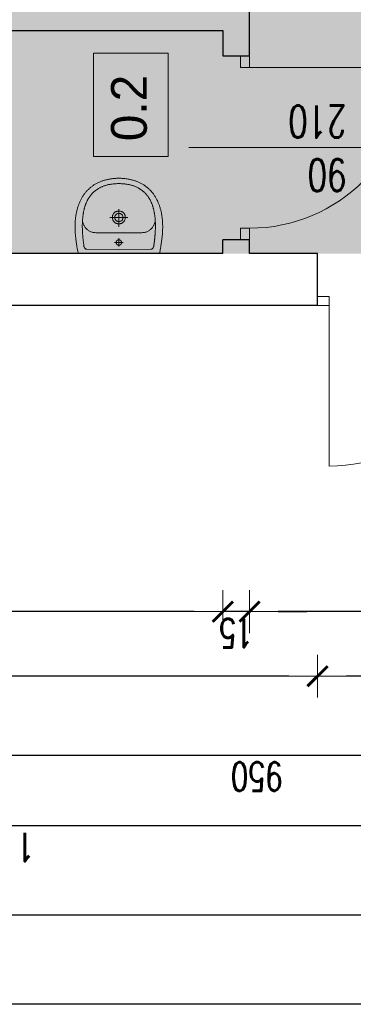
# Model space of a CAD drawing. Header units: millimetres. Extents: x -2948 to 78628, y 64669 to 215420.
# Tile 127 of 256: x 56738 to 56924, y 100912 to 101463. Entities that reach past the tile are written whole.
import ezdxf

# ---------------------------------------------------------------- set-up
doc = ezdxf.new("R2010")
doc.units = ezdxf.units.MM
doc.layers.add('FORMATKA', color=7, linetype='Continuous')
doc.layers.add('KONSTR.STALOWA', color=42, linetype='Continuous')
for name, color, linetype, lineweight in [('NOWE SCIANY', 3, 'Continuous', 13), ('OPIS', 2, 'Continuous', 13), ('pomiwszczenia', 95, 'Continuous', 20), ('WYMIAR', 5, 'Continuous', 13), ('WYPOSAZENIE_SANITARNE', 122, 'Continuous', 5), ('ŚCIANY', 7, 'Continuous', 30)]:
    doc.layers.add(name, color=color, linetype=linetype, lineweight=lineweight)
doc.styles.add('style2', font='romans.shx', dxfattribs={"width": 0.7})
doc.dimstyles.new('100', dxfattribs={"dimscale": 80, "dimtxt": 0.2, "dimasz": 0.2, "dimexe": 1.25, "dimexo": 0.625, "dimgap": 0.05, "dimtad": 1, "dimdec": 0, "dimdsep": 46, "dimlunit": 6, "dimtxsty": 'style2', "dimblk1": 'TICK', "dimblk2": 'TICK', "dimsah": 1, "dimcen": 0.2, "dimse1": 1, "dimse2": 1, "dimclrd": 256, "dimclrt": 2, "dimadec": 0, "dimazin": 0, "dimtfac": 1, "dimtdec": 0, "dimtix": 1, "dimtmove": 1, "dimatfit": 0, "dimldrblk": 'DOTSMALL', "dimfxl": 1, "dimtolj": 1, "dimtzin": 0, "dimarcsym": 0})

# ---------------------------------------------------------------- blocks, each defined once
blk = doc.blocks.new('TICK')
at = {"color": 5}
for p, q in [((0, -0.75), (0, 0.75)), ((-1, 0), (1, 0))]:
    blk.add_line(p, q, dxfattribs=at)
at = {"const_width": 0.1}
blk.add_lwpolyline([(-0.354, -0.354), (0.354, 0.354)], dxfattribs=at)
blk = doc.blocks.new('*D1397')
at = {"layer": 'Defpoints', "color": 0, "ltscale": 2, "transparency": 16777216}
for p in [(56904.33, 101286.02), (57007.33, 101286.02), (56904.33, 101095.72)]:
    blk.add_point(p, dxfattribs=at)
at = {"layer": 'WYMIAR', "lineweight": -2, "ltscale": 2, "transparency": 16777216}
blk.add_line((56991.33, 101095.72), (56920.33, 101095.72), dxfattribs=at)
at = {"layer": 'WYMIAR', "lineweight": -2, "ltscale": 2, "transparency": 16777216, "xscale": 16, "yscale": 16, "zscale": 16, "rotation": 180}
blk.add_blockref('TICK', (56904.33, 101095.72), dxfattribs=at)
at = {"layer": 'WYMIAR', "lineweight": -2, "ltscale": 2, "transparency": 16777216, "xscale": 16, "yscale": 16, "zscale": 16}
blk.add_blockref('TICK', (57007.33, 101095.72), dxfattribs=at)
at = {"layer": 'WYMIAR', "color": 2, "ltscale": 2, "transparency": 16777216, "insert": (56955.83, 101083.72), "char_height": 16, "attachment_point": 5, "rotation": 180, "style": 'style2'}
blk.add_mtext('\\A1;103', dxfattribs=at)
blk = doc.blocks.new('_DotSmall')
at = {"layer": 'OPIS', "color": 0, "const_width": 0.5}
blk.add_lwpolyline([(-0.0625, 0, 1), (0.0625, 0, 1)], format="xyb", close=True, dxfattribs=at)
blk = doc.blocks.new('*D1398')
at = {"layer": 'Defpoints', "color": 0, "ltscale": 2, "transparency": 16777216}
for p in [(56395.33, 101300.52), (56904.33, 101300.52), (56395.33, 101095.72)]:
    blk.add_point(p, dxfattribs=at)
at = {"layer": 'WYMIAR', "lineweight": -2, "ltscale": 2, "transparency": 16777216}
blk.add_line((56888.33, 101095.72), (56411.33, 101095.72), dxfattribs=at)
at = {"layer": 'WYMIAR', "lineweight": -2, "ltscale": 2, "transparency": 16777216, "xscale": 16, "yscale": 16, "zscale": 16, "rotation": 180}
blk.add_blockref('TICK', (56395.33, 101095.72), dxfattribs=at)
at = {"layer": 'WYMIAR', "lineweight": -2, "ltscale": 2, "transparency": 16777216, "xscale": 16, "yscale": 16, "zscale": 16}
blk.add_blockref('TICK', (56904.33, 101095.72), dxfattribs=at)
at = {"layer": 'WYMIAR', "color": 2, "ltscale": 2, "transparency": 16777216, "insert": (56649.83, 101083.72), "char_height": 16, "attachment_point": 5, "rotation": 180, "style": 'style2'}
blk.add_mtext('\\A1;509', dxfattribs=at)
blk = doc.blocks.new('A$C17BC5D8D')
at = {"layer": 'WYPOSAZENIE_SANITARNE'}
blk.add_line((3.81, -7.43), (3.81, -7.43), dxfattribs=at)
for points in [[(-2.19, 13.82), (-2.19, -8.88), (-2.19, -31.68), (-1.76, -31.78), (-1.34, -31.87), (-0.91, -31.96), (-0.47, -32.04), (-0.04, -32.12), (0.4, -32.2), (0.84, -32.27), (1.28, -32.35), (1.73, -32.42), (2.17, -32.48), (2.61, -32.55), (3.06, -32.61), (3.5, -32.67), (3.94, -32.73), (4.39, -32.79), (4.83, -32.85), (5.26, -32.91), (5.7, -32.97), (6.13, -33.02), (6.56, -33.08), (6.98, -33.13), (7.4, -33.17), (7.82, -33.21), (8.24, -33.25), (8.67, -33.28), (9.09, -33.31), (9.51, -33.34), (9.93, -33.37), (10.36, -33.39), (10.78, -33.4), (11.2, -33.42), (11.63, -33.43), (12.05, -33.44), (12.47, -33.44), (12.9, -33.44), (13.32, -33.43), (13.74, -33.43), (14.17, -33.41), (14.59, -33.4), (15.01, -33.38), (15.43, -33.35), (15.86, -33.32), (16.28, -33.29), (16.7, -33.25), (17.12, -33.21), (17.54, -33.16), (17.96, -33.11), (18.37, -33.05), (18.79, -32.99), (19.21, -32.92), (19.62, -32.85), (20.04, -32.77), (20.45, -32.69), (20.87, -32.61), (21.28, -32.51), (21.69, -32.42), (22.1, -32.31), (22.51, -32.21), (22.91, -32.09), (23.32, -31.97), (23.72, -31.85), (24.13, -31.72), (24.53, -31.58), (24.93, -31.44), (25.33, -31.29), (25.72, -31.14), (26.12, -30.98), (26.51, -30.81), (26.9, -30.64), (26.9, -30.64), (27.31, -30.45), (27.7, -30.26), (28.1, -30.06), (28.48, -29.85), (28.86, -29.64), (29.24, -29.42), (29.61, -29.19), (29.97, -28.95), (30.33, -28.71), (30.68, -28.47), (31.02, -28.21), (31.36, -27.95), (31.7, -27.68), (32.03, -27.41), (32.35, -27.13), (32.66, -26.84), (32.97, -26.55), (33.28, -26.24), (33.58, -25.94), (33.87, -25.62), (34.16, -25.3), (34.44, -24.97), (34.72, -24.63), (34.99, -24.29), (35.26, -23.93), (35.52, -23.58), (35.77, -23.21), (36.02, -22.84), (36.27, -22.46), (36.49, -22.1), (36.71, -21.74), (36.92, -21.37), (37.12, -21), (37.31, -20.62), (37.5, -20.23), (37.67, -19.84), (37.84, -19.45), (38, -19.05), (38.15, -18.65), (38.29, -18.25), (38.43, -17.84), (38.56, -17.43), (38.68, -17.01), (38.79, -16.59), (38.9, -16.17), (39, -15.75), (39.1, -15.33), (39.18, -14.9), (39.27, -14.48), (39.34, -14.05), (39.41, -13.62), (39.47, -13.19), (39.53, -12.76), (39.58, -12.33), (39.63, -11.9), (39.67, -11.47), (39.71, -11.05), (39.74, -10.62), (39.77, -10.19), (39.79, -9.77), (39.8, -9.35), (39.82, -8.93), (39.82, -8.93), (39.8, -8.51), (39.79, -8.08), (39.77, -7.66), (39.74, -7.23), (39.71, -6.81), (39.67, -6.38), (39.63, -5.95), (39.58, -5.52), (39.53, -5.09), (39.47, -4.66), (39.41, -4.23), (39.34, -3.8), (39.27, -3.38), (39.18, -2.95), (39.1, -2.52), (39, -2.1), (38.9, -1.68), (38.79, -1.26), (38.68, -0.84), (38.56, -0.43), (38.43, -0.01), (38.29, 0.39), (38.15, 0.8), (38, 1.2), (37.84, 1.6), (37.67, 1.99), (37.5, 2.38), (37.31, 2.77), (37.12, 3.14), (36.92, 3.52), (36.71, 3.89), (36.49, 4.25), (36.27, 4.61), (36.27, 4.61), (36.02, 4.99), (35.77, 5.36), (35.52, 5.72), (35.26, 6.08), (34.99, 6.43), (34.72, 6.78), (34.44, 7.11), (34.16, 7.44), (33.87, 7.77), (33.58, 8.08), (33.28, 8.39), (32.97, 8.69), (32.66, 8.99), (32.35, 9.28), (32.03, 9.56), (31.7, 9.83), (31.36, 10.1), (31.02, 10.36), (30.68, 10.61), (30.33, 10.86), (29.97, 11.1), (29.61, 11.34), (29.24, 11.56), (28.86, 11.78), (28.48, 12), (28.1, 12.2), (27.7, 12.4), (27.31, 12.6), (26.9, 12.78), (26.9, 12.78), (26.51, 12.96), (26.12, 13.12), (25.72, 13.28), (25.33, 13.44), (24.93, 13.59), (24.53, 13.73), (24.13, 13.86), (23.72, 14), (23.32, 14.12), (22.91, 14.24), (22.51, 14.35), (22.1, 14.46), (21.69, 14.56), (21.28, 14.66), (20.87, 14.75), (20.45, 14.84), (20.04, 14.92), (19.62, 15), (19.21, 15.07), (18.79, 15.14), (18.37, 15.2), (17.96, 15.25), (17.54, 15.31), (17.12, 15.35), (16.7, 15.4), (16.28, 15.43), (15.86, 15.47), (15.43, 15.5), (15.01, 15.52), (14.59, 15.54), (14.17, 15.56), (13.74, 15.57), (13.32, 15.58), (12.9, 15.59), (12.47, 15.59), (12.05, 15.58), (11.63, 15.58), (11.2, 15.57), (10.78, 15.55), (10.36, 15.53), (9.93, 15.51), (9.51, 15.49), (9.09, 15.46), (8.67, 15.43), (8.24, 15.4), (7.82, 15.36), (7.4, 15.32), (6.98, 15.27), (6.56, 15.23), (6.56, 15.23), (6.13, 15.17), (5.7, 15.11), (5.26, 15.06), (4.83, 15), (4.39, 14.94), (3.94, 14.88), (3.5, 14.82), (3.06, 14.76), (2.61, 14.69), (2.17, 14.63), (1.73, 14.56), (1.28, 14.49), (0.84, 14.42), (0.4, 14.34), (-0.04, 14.27), (-0.47, 14.18), (-0.91, 14.1), (-1.34, 14.01), (-1.76, 13.92)], [(36.8, -8.93), (36.8, -8.44), (36.78, -7.96), (36.76, -7.49), (36.73, -7.02), (36.7, -6.57), (36.66, -6.12), (36.61, -5.67), (36.56, -5.24), (36.5, -4.81), (36.44, -4.38), (36.37, -3.97), (36.29, -3.56), (36.21, -3.16), (36.12, -2.76), (36.02, -2.38), (35.92, -1.99), (35.81, -1.62), (35.7, -1.25), (35.59, -0.89), (35.46, -0.53), (35.33, -0.19), (35.2, 0.16), (35.06, 0.49), (34.92, 0.82), (34.77, 1.15), (34.61, 1.47), (34.45, 1.78), (34.29, 2.08), (34.12, 2.38), (33.95, 2.68), (33.77, 2.96), (33.58, 3.25), (33.4, 3.52), (33.2, 3.79), (33.01, 4.06), (32.8, 4.32), (32.6, 4.57), (32.39, 4.82), (32.17, 5.06), (31.95, 5.3), (31.73, 5.53), (31.5, 5.75), (31.27, 5.98), (31.04, 6.19), (30.8, 6.4), (30.56, 6.61), (30.31, 6.81), (30.06, 7), (29.81, 7.19), (29.55, 7.38), (29.29, 7.56), (29.02, 7.74), (28.76, 7.91), (28.49, 8.07), (28.21, 8.24), (27.93, 8.39), (27.65, 8.54), (27.37, 8.69), (27.09, 8.84), (26.8, 8.98), (26.5, 9.11), (26.21, 9.24), (25.91, 9.37), (25.61, 9.49), (25.31, 9.61), (25.01, 9.72), (24.7, 9.83), (24.39, 9.94), (24.08, 10.04), (23.76, 10.14), (23.45, 10.23), (23.13, 10.32), (22.81, 10.41), (22.48, 10.49), (22.16, 10.57), (21.83, 10.64), (21.5, 10.72), (21.17, 10.78), (20.84, 10.85), (20.51, 10.91), (20.18, 10.97), (19.84, 11.02), (19.5, 11.08), (19.16, 11.12), (18.82, 11.17), (18.48, 11.21), (18.14, 11.25), (17.8, 11.29), (17.45, 11.32), (17.11, 11.35), (16.76, 11.38), (16.41, 11.4), (16.06, 11.43), (15.72, 11.45), (15.37, 11.46), (15.02, 11.48), (14.67, 11.49), (14.32, 11.5), (13.97, 11.51), (13.61, 11.51), (13.26, 11.51), (12.91, 11.51), (12.56, 11.51), (12.21, 11.51), (11.86, 11.5), (11.5, 11.49), (11.15, 11.48), (10.8, 11.47), (10.45, 11.45), (10.1, 11.44), (9.75, 11.42), (9.4, 11.4), (9.05, 11.38), (8.7, 11.36), (8.36, 11.33), (8.01, 11.31), (7.66, 11.28), (7.32, 11.25), (6.97, 11.22), (6.63, 11.19), (6.29, 11.15), (5.95, 11.12), (5.61, 11.08), (5.27, 11.05), (4.93, 11.01), (4.6, 10.97), (4.26, 10.93), (3.93, 10.89), (3.6, 10.85), (3.27, 10.8), (2.94, 10.76), (2.61, 10.72), (2.29, 10.67), (1.97, 10.63), (1.65, 10.58), (1.33, 10.53), (1.33, 10.53), (0.77, 10.3), (0.38, 9.98), (0.13, 9.53), (0.01, 8.93), (-0.01, -8.93), (0.01, -26.78), (0.13, -27.38), (0.38, -27.83), (0.77, -28.16), (1.33, -28.39), (1.65, -28.43), (1.97, -28.48), (2.29, -28.52), (2.61, -28.57), (2.94, -28.61), (3.27, -28.66), (3.6, -28.7), (3.93, -28.74), (4.26, -28.78), (4.6, -28.82), (4.93, -28.86), (5.27, -28.9), (5.61, -28.93), (5.95, -28.97), (6.29, -29.01), (6.63, -29.04), (6.97, -29.07), (7.32, -29.1), (7.66, -29.13), (8.01, -29.16), (8.36, -29.18), (8.7, -29.21), (9.05, -29.23), (9.4, -29.25), (9.75, -29.27), (10.1, -29.29), (10.45, -29.31), (10.8, -29.32), (11.15, -29.33), (11.5, -29.34), (11.86, -29.35), (12.21, -29.36), (12.56, -29.36), (12.91, -29.37), (13.26, -29.37), (13.61, -29.36), (13.97, -29.36), (14.32, -29.35), (14.67, -29.34), (15.02, -29.33), (15.37, -29.32), (15.72, -29.3), (16.06, -29.28), (16.41, -29.26), (16.76, -29.23), (17.11, -29.2), (17.45, -29.17), (17.8, -29.14), (18.14, -29.1), (18.48, -29.07), (18.82, -29.02), (19.16, -28.98), (19.5, -28.93), (19.84, -28.88), (20.18, -28.82), (20.51, -28.76), (20.84, -28.7), (21.17, -28.64), (21.5, -28.57), (21.83, -28.5), (22.16, -28.42), (22.48, -28.34), (22.81, -28.26), (23.13, -28.17), (23.45, -28.08), (23.76, -27.99), (24.08, -27.89), (24.39, -27.79), (24.7, -27.68), (25.01, -27.57), (25.31, -27.46), (25.61, -27.34), (25.91, -27.22), (26.21, -27.09), (26.5, -26.96), (26.8, -26.83), (27.09, -26.69), (27.37, -26.55), (27.65, -26.4), (27.93, -26.25), (28.21, -26.09), (28.49, -25.93), (28.76, -25.76), (29.02, -25.59), (29.29, -25.41), (29.55, -25.23), (29.81, -25.05), (30.06, -24.86), (30.31, -24.66), (30.56, -24.46), (30.8, -24.26), (31.04, -24.04), (31.27, -23.83), (31.5, -23.61), (31.73, -23.38), (31.95, -23.15), (32.17, -22.91), (32.39, -22.67), (32.6, -22.42), (32.8, -22.17), (33.01, -21.91), (33.2, -21.64), (33.4, -21.37), (33.58, -21.1), (33.77, -20.82), (33.95, -20.53), (34.12, -20.24), (34.29, -19.94), (34.45, -19.63), (34.61, -19.32), (34.77, -19), (34.92, -18.68), (35.06, -18.35), (35.2, -18.01), (35.33, -17.67), (35.46, -17.32), (35.59, -16.96), (35.7, -16.6), (35.81, -16.23), (35.92, -15.86), (36.02, -15.48), (36.12, -15.09), (36.21, -14.69), (36.29, -14.29), (36.37, -13.88), (36.44, -13.47), (36.5, -13.05), (36.56, -12.62), (36.61, -12.18), (36.66, -11.74), (36.7, -11.29), (36.73, -10.83), (36.76, -10.36), (36.78, -9.89), (36.8, -9.41), (36.8, -8.93)], [(17.86, -5.33), (18.22, -5.34), (18.57, -5.38), (18.89, -5.45), (19.19, -5.54), (19.47, -5.65), (19.74, -5.79), (19.99, -5.94), (20.21, -6.11), (20.42, -6.3), (20.61, -6.5), (20.78, -6.72), (20.93, -6.95), (21.06, -7.19), (21.18, -7.44), (21.27, -7.7), (21.35, -7.97), (21.41, -8.24), (21.44, -8.51), (21.46, -8.79), (21.46, -9.07), (21.44, -9.34), (21.41, -9.62), (21.35, -9.89), (21.27, -10.15), (21.18, -10.41), (21.06, -10.66), (20.93, -10.9), (20.78, -11.13), (20.61, -11.35), (20.42, -11.55), (20.21, -11.74), (19.98, -11.91), (19.74, -12.07), (19.47, -12.2), (19.19, -12.31), (18.89, -12.41), (18.56, -12.47), (18.22, -12.51), (17.86, -12.53), (17.5, -12.51), (17.16, -12.47), (16.84, -12.41), (16.54, -12.31), (16.25, -12.2), (15.99, -12.07), (15.74, -11.91), (15.52, -11.74), (15.31, -11.55), (15.12, -11.35), (14.95, -11.13), (14.8, -10.9), (14.66, -10.66), (14.55, -10.41), (14.46, -10.15), (14.38, -9.88), (14.32, -9.61), (14.28, -9.34), (14.27, -9.06), (14.27, -8.79), (14.28, -8.51), (14.32, -8.24), (14.38, -7.97), (14.46, -7.7), (14.55, -7.44), (14.66, -7.19), (14.8, -6.95), (14.95, -6.72), (15.12, -6.5), (15.31, -6.3), (15.52, -6.11), (15.74, -5.94), (15.99, -5.79), (16.25, -5.65), (16.54, -5.54), (16.84, -5.45), (17.16, -5.38), (17.5, -5.34), (17.86, -5.33)], [(3.81, -7.43), (3.79, -7.43), (3.77, -7.43), (3.75, -7.43), (3.73, -7.43), (3.71, -7.43), (3.69, -7.43), (3.67, -7.43), (3.64, -7.44), (3.62, -7.44), (3.6, -7.44), (3.58, -7.44), (3.56, -7.45), (3.54, -7.45), (3.52, -7.46), (3.5, -7.46), (3.48, -7.46), (3.46, -7.47), (3.44, -7.47), (3.42, -7.48), (3.39, -7.49), (3.37, -7.49), (3.35, -7.5), (3.33, -7.5), (3.31, -7.51), (3.29, -7.52), (3.27, -7.53), (3.25, -7.53), (3.23, -7.54), (3.22, -7.55), (3.2, -7.56), (3.18, -7.57), (3.16, -7.58), (3.14, -7.59), (3.12, -7.6), (3.1, -7.61), (3.08, -7.62), (3.06, -7.63), (3.05, -7.64), (3.03, -7.65), (3.01, -7.66), (2.99, -7.67), (2.97, -7.68), (2.96, -7.69), (2.94, -7.71), (2.92, -7.72), (2.9, -7.73), (2.89, -7.75), (2.87, -7.76), (2.85, -7.77), (2.84, -7.79), (2.82, -7.8), (2.81, -7.81), (2.79, -7.83), (2.78, -7.84), (2.76, -7.86), (2.75, -7.87), (2.73, -7.89), (2.72, -7.9), (2.7, -7.92), (2.69, -7.93), (2.67, -7.95), (2.66, -7.97), (2.65, -7.98), (2.63, -8), (2.62, -8.02), (2.61, -8.03), (2.59, -8.05), (2.58, -8.07), (2.57, -8.08), (2.56, -8.1), (2.55, -8.12), (2.54, -8.14), (2.52, -8.16), (2.51, -8.17), (2.5, -8.19), (2.49, -8.21), (2.48, -8.23), (2.47, -8.25), (2.46, -8.27), (2.45, -8.29), (2.45, -8.31), (2.44, -8.33), (2.43, -8.35), (2.42, -8.37), (2.41, -8.39), (2.41, -8.41), (2.4, -8.43), (2.39, -8.45), (2.38, -8.47), (2.38, -8.49), (2.37, -8.51), (2.37, -8.53), (2.36, -8.55), (2.36, -8.57), (2.35, -8.59), (2.35, -8.61), (2.34, -8.63), (2.34, -8.65), (2.33, -8.67), (2.33, -8.69), (2.33, -8.71), (2.32, -8.73), (2.32, -8.76), (2.32, -8.78), (2.32, -8.8), (2.32, -8.82), (2.31, -8.84), (2.31, -8.86), (2.31, -8.88), (2.31, -8.9), (2.31, -8.92), (2.31, -8.95), (2.31, -8.97), (2.31, -8.99), (2.31, -9.01), (2.32, -9.03), (2.32, -9.05), (2.32, -9.07), (2.32, -9.09), (2.32, -9.12), (2.33, -9.14), (2.33, -9.16), (2.33, -9.18), (2.34, -9.2), (2.34, -9.22), (2.35, -9.24), (2.35, -9.26), (2.35, -9.28), (2.36, -9.3), (2.37, -9.32), (2.37, -9.34), (2.38, -9.36), (2.38, -9.38), (2.39, -9.4), (2.4, -9.42), (2.4, -9.44), (2.41, -9.46), (2.42, -9.48), (2.43, -9.5), (2.44, -9.52), (2.44, -9.54), (2.45, -9.56), (2.46, -9.58), (2.47, -9.6), (2.48, -9.62), (2.49, -9.64), (2.5, -9.66), (2.51, -9.67), (2.52, -9.69), (2.53, -9.71), (2.54, -9.73), (2.56, -9.75), (2.57, -9.77), (2.58, -9.78), (2.59, -9.8), (2.6, -9.82), (2.62, -9.83), (2.63, -9.85), (2.64, -9.87), (2.66, -9.88), (2.67, -9.9), (2.68, -9.92), (2.7, -9.93), (2.71, -9.95), (2.73, -9.96), (2.74, -9.98), (2.76, -9.99), (2.77, -10.01), (2.79, -10.02), (2.8, -10.04), (2.82, -10.05), (2.84, -10.07), (2.85, -10.08), (2.87, -10.09), (2.88, -10.11), (2.9, -10.12), (2.92, -10.13), (2.94, -10.14), (2.95, -10.16), (2.97, -10.17), (2.99, -10.18), (3.01, -10.19), (3.02, -10.2), (3.04, -10.21), (3.06, -10.22), (3.08, -10.24), (3.1, -10.25), (3.12, -10.26), (3.13, -10.27), (3.15, -10.27), (3.17, -10.28), (3.19, -10.29), (3.21, -10.3), (3.23, -10.31), (3.25, -10.32), (3.27, -10.33), (3.29, -10.33), (3.31, -10.34), (3.33, -10.35), (3.35, -10.35), (3.37, -10.36), (3.39, -10.37), (3.41, -10.37), (3.43, -10.38), (3.45, -10.38), (3.47, -10.39), (3.49, -10.39), (3.51, -10.4), (3.54, -10.4), (3.56, -10.4), (3.58, -10.41), (3.6, -10.41), (3.62, -10.41), (3.64, -10.42), (3.66, -10.42), (3.68, -10.42), (3.7, -10.42), (3.73, -10.42), (3.75, -10.43), (3.77, -10.43), (3.79, -10.43), (3.81, -10.43), (3.83, -10.43), (3.85, -10.43), (3.87, -10.43), (3.9, -10.42), (3.92, -10.42), (3.94, -10.42), (3.96, -10.42), (3.98, -10.42), (4, -10.41), (4.02, -10.41), (4.04, -10.41), (4.06, -10.41), (4.08, -10.4), (4.11, -10.4), (4.13, -10.39), (4.15, -10.39), (4.17, -10.38), (4.19, -10.38), (4.21, -10.37), (4.23, -10.37), (4.25, -10.36), (4.27, -10.36), (4.29, -10.35), (4.31, -10.34), (4.33, -10.33), (4.35, -10.33), (4.37, -10.32), (4.39, -10.31), (4.41, -10.3), (4.43, -10.29), (4.45, -10.29), (4.47, -10.28), (4.49, -10.27), (4.5, -10.26), (4.52, -10.25), (4.54, -10.24), (4.56, -10.23), (4.58, -10.22), (4.6, -10.2), (4.61, -10.19), (4.63, -10.18), (4.65, -10.17), (4.67, -10.16), (4.69, -10.15), (4.7, -10.13), (4.72, -10.12), (4.74, -10.11), (4.75, -10.09), (4.77, -10.08), (4.79, -10.07), (4.8, -10.05), (4.82, -10.04), (4.83, -10.03), (4.85, -10.01), (4.86, -10), (4.88, -9.98), (4.89, -9.97), (4.91, -9.95), (4.92, -9.93), (4.94, -9.92), (4.95, -9.9), (4.96, -9.89), (4.98, -9.87), (4.99, -9.85), (5, -9.84), (5.02, -9.82), (5.03, -9.8), (5.04, -9.79), (5.05, -9.77), (5.07, -9.75), (5.08, -9.73), (5.09, -9.71), (5.1, -9.7), (5.11, -9.68), (5.12, -9.66), (5.13, -9.64), (5.14, -9.62), (5.15, -9.6), (5.16, -9.58), (5.17, -9.57), (5.18, -9.55), (5.19, -9.53), (5.2, -9.51), (5.2, -9.49), (5.21, -9.47), (5.22, -9.45), (5.23, -9.43), (5.23, -9.41), (5.24, -9.39), (5.25, -9.37), (5.25, -9.35), (5.26, -9.33), (5.26, -9.31), (5.27, -9.29), (5.27, -9.27), (5.28, -9.24), (5.28, -9.22), (5.29, -9.2), (5.29, -9.18), (5.29, -9.16), (5.3, -9.14), (5.3, -9.12), (5.3, -9.1), (5.3, -9.08), (5.31, -9.06), (5.31, -9.03), (5.31, -9.01), (5.31, -8.99), (5.31, -8.97), (5.31, -8.95), (5.31, -8.93), (5.31, -8.91), (5.31, -8.89), (5.31, -8.86), (5.31, -8.84), (5.31, -8.82), (5.31, -8.8), (5.31, -8.78), (5.3, -8.76), (5.3, -8.74), (5.3, -8.72), (5.29, -8.7), (5.29, -8.67), (5.29, -8.65), (5.28, -8.63), (5.28, -8.61), (5.27, -8.59), (5.27, -8.57), (5.26, -8.55), (5.26, -8.53), (5.25, -8.51), (5.25, -8.49), (5.24, -8.47), (5.23, -8.45), (5.23, -8.43), (5.22, -8.41), (5.21, -8.39), (5.2, -8.37), (5.2, -8.35), (5.19, -8.33), (5.18, -8.31), (5.17, -8.29), (5.16, -8.27), (5.15, -8.25), (5.14, -8.23), (5.13, -8.22), (5.12, -8.2), (5.11, -8.18), (5.1, -8.16), (5.09, -8.14), (5.08, -8.12), (5.07, -8.11), (5.06, -8.09), (5.04, -8.07), (5.03, -8.05), (5.02, -8.04), (5.01, -8.02), (4.99, -8), (4.98, -7.99), (4.97, -7.97), (4.95, -7.95), (4.94, -7.94), (4.93, -7.92), (4.91, -7.91), (4.9, -7.89), (4.88, -7.87), (4.87, -7.86), (4.85, -7.84), (4.84, -7.83), (4.82, -7.82), (4.8, -7.8), (4.79, -7.79), (4.77, -7.77), (4.76, -7.76), (4.74, -7.75), (4.72, -7.73), (4.71, -7.72), (4.69, -7.71), (4.67, -7.7), (4.65, -7.68), (4.64, -7.67), (4.62, -7.66), (4.6, -7.65), (4.58, -7.64), (4.56, -7.63), (4.55, -7.62), (4.53, -7.61), (4.51, -7.6), (4.49, -7.59), (4.47, -7.58), (4.45, -7.57), (4.43, -7.56), (4.41, -7.55), (4.39, -7.54), (4.37, -7.54), (4.35, -7.53), (4.33, -7.52), (4.31, -7.51), (4.29, -7.51), (4.27, -7.5), (4.25, -7.49), (4.23, -7.49), (4.21, -7.48), (4.19, -7.48), (4.17, -7.47), (4.15, -7.47), (4.13, -7.46), (4.11, -7.46), (4.09, -7.45), (4.07, -7.45), (4.05, -7.44), (4.03, -7.44), (4, -7.44), (3.98, -7.44), (3.96, -7.43), (3.94, -7.43), (3.92, -7.43), (3.9, -7.43), (3.88, -7.43), (3.86, -7.43), (3.84, -7.43), (3.81, -7.43)], [(17.86, -6.63), (18.23, -6.65), (18.57, -6.72), (18.87, -6.82), (19.14, -6.97), (19.38, -7.14), (19.59, -7.35), (19.77, -7.57), (19.91, -7.82), (20.02, -8.08), (20.1, -8.36), (20.15, -8.64), (20.16, -8.93), (20.15, -9.21), (20.1, -9.5), (20.02, -9.77), (19.91, -10.03), (19.76, -10.28), (19.59, -10.51), (19.38, -10.71), (19.14, -10.89), (18.87, -11.03), (18.57, -11.14), (18.23, -11.2), (17.86, -11.23), (17.5, -11.2), (17.16, -11.14), (16.86, -11.03), (16.59, -10.89), (16.35, -10.71), (16.14, -10.51), (15.96, -10.28), (15.82, -10.03), (15.71, -9.77), (15.63, -9.5), (15.58, -9.21), (15.56, -8.93), (15.58, -8.64), (15.63, -8.36), (15.71, -8.08), (15.82, -7.82), (15.96, -7.57), (16.14, -7.35), (16.35, -7.14), (16.59, -6.97), (16.86, -6.82), (17.16, -6.72), (17.5, -6.65), (17.86, -6.63)]]:
    blk.add_lwpolyline(points, close=True, dxfattribs=at)
for points in [[(16.87, 11.37), (16.57, 11.39), (16.26, 11.39), (15.94, 11.38), (15.62, 11.34), (15.28, 11.28), (14.95, 11.2), (14.61, 11.1), (14.27, 10.99), (13.93, 10.85), (13.6, 10.7), (13.26, 10.52), (12.93, 10.33), (12.61, 10.12), (12.29, 9.89), (11.98, 9.65), (11.68, 9.38), (11.4, 9.1), (11.12, 8.81), (10.86, 8.49), (10.62, 8.16), (10.39, 7.81), (10.18, 7.45), (9.99, 7.07), (9.82, 6.67), (9.67, 6.26), (9.54, 5.83), (9.45, 5.39), (9.37, 4.93), (9.33, 4.46), (9.31, 3.97)], [(9.31, 3.97), (9.31, -8.93), (9.31, -21.83)], [(17.89, -3.84), (17.89, -14.02)], [(6.34, -8.93), (1.5, -8.93)], [(3.81, -11.36), (3.81, -6.49)], [(22.54, -8.93), (12.53, -8.93)], [(9.31, -21.83), (9.33, -22.31), (9.37, -22.78), (9.45, -23.24), (9.54, -23.68), (9.67, -24.11), (9.82, -24.52), (9.99, -24.92), (10.18, -25.3), (10.39, -25.66), (10.62, -26.01), (10.86, -26.34), (11.12, -26.66), (11.4, -26.96), (11.68, -27.24), (11.98, -27.5), (12.29, -27.75), (12.61, -27.97), (12.93, -28.18), (13.26, -28.38), (13.6, -28.55), (13.93, -28.7), (14.27, -28.84), (14.61, -28.96), (14.95, -29.05), (15.28, -29.13), (15.62, -29.19), (15.94, -29.23), (16.26, -29.25), (16.57, -29.24), (16.87, -29.22)]]:
    blk.add_lwpolyline(points, dxfattribs=at)
blk = doc.blocks.new('*D1580')
at = {"layer": 'Defpoints', "color": 0, "ltscale": 2, "transparency": 16777216}
for p in [(56395.33, 101311.21), (57345.33, 101311.21), (57345.33, 101051.5)]:
    blk.add_point(p, dxfattribs=at)
at = {"layer": 'WYMIAR', "lineweight": -2, "ltscale": 2, "transparency": 16777216}
blk.add_line((56411.33, 101051.5), (57329.33, 101051.5), dxfattribs=at)
at = {"layer": 'WYMIAR', "lineweight": -2, "ltscale": 2, "transparency": 16777216, "xscale": 16, "yscale": 16, "zscale": 16, "rotation": 180}
blk.add_blockref('TICK', (56395.33, 101051.5), dxfattribs=at)
at = {"layer": 'WYMIAR', "lineweight": -2, "ltscale": 2, "transparency": 16777216, "xscale": 16, "yscale": 16, "zscale": 16}
blk.add_blockref('TICK', (57345.33, 101051.5), dxfattribs=at)
at = {"layer": 'WYMIAR', "color": 2, "ltscale": 2, "transparency": 16777216, "insert": (56870.33, 101039.5), "char_height": 16, "attachment_point": 5, "rotation": 180, "style": 'style2'}
blk.add_mtext('\\A1;950', dxfattribs=at)
blk = doc.blocks.new('*D1476')
at = {"layer": 'Defpoints', "color": 0, "ltscale": 2, "transparency": 16777216}
for p in [(56102.16, 102940.85), (57345.33, 101282.85), (56102.16, 101012)]:
    blk.add_point(p, dxfattribs=at)
at = {"layer": 'WYMIAR', "lineweight": -2, "ltscale": 2, "transparency": 16777216}
blk.add_line((57329.33, 101012), (56118.16, 101012), dxfattribs=at)
at = {"layer": 'WYMIAR', "lineweight": -2, "ltscale": 2, "transparency": 16777216, "xscale": 16, "yscale": 16, "zscale": 16, "rotation": 180}
blk.add_blockref('TICK', (56102.16, 101012), dxfattribs=at)
at = {"layer": 'WYMIAR', "lineweight": -2, "ltscale": 2, "transparency": 16777216, "xscale": 16, "yscale": 16, "zscale": 16}
blk.add_blockref('TICK', (57345.33, 101012), dxfattribs=at)
at = {"layer": 'WYMIAR', "color": 2, "ltscale": 2, "transparency": 16777216, "insert": (56723.75, 101000), "char_height": 16, "attachment_point": 5, "rotation": 180, "style": 'style2'}
blk.add_mtext('\\A1;1\xa0243', dxfattribs=at)
blk = doc.blocks.new('*D1561')
at = {"layer": 'Defpoints', "color": 0, "ltscale": 2, "transparency": 16777216}
for p in [(56866.33, 101332.33), (57024.33, 101332.33), (56866.33, 101131.87)]:
    blk.add_point(p, dxfattribs=at)
at = {"layer": 'WYMIAR', "lineweight": -2, "ltscale": 2, "transparency": 16777216}
blk.add_line((57008.33, 101131.87), (56882.33, 101131.87), dxfattribs=at)
at = {"layer": 'WYMIAR', "lineweight": -2, "ltscale": 2, "transparency": 16777216, "xscale": 16, "yscale": 16, "zscale": 16, "rotation": 180}
blk.add_blockref('TICK', (56866.33, 101131.87), dxfattribs=at)
at = {"layer": 'WYMIAR', "lineweight": -2, "ltscale": 2, "transparency": 16777216, "xscale": 16, "yscale": 16, "zscale": 16}
blk.add_blockref('TICK', (57024.33, 101131.87), dxfattribs=at)
at = {"layer": 'WYMIAR', "color": 2, "ltscale": 2, "transparency": 16777216, "insert": (56945.33, 101119.87), "char_height": 16, "attachment_point": 5, "rotation": 180, "style": 'style2'}
blk.add_mtext('\\A1;158', dxfattribs=at)
blk = doc.blocks.new('*D1562')
at = {"layer": 'Defpoints', "color": 0, "ltscale": 2, "transparency": 16777216}
for p in [(56851.33, 101332.33), (56866.33, 101332.33), (56851.33, 101131.87)]:
    blk.add_point(p, dxfattribs=at)
at = {"layer": 'WYMIAR', "lineweight": -2, "ltscale": 2, "transparency": 16777216}
for p, q in [((56835.33, 101131.87), (56819.33, 101131.87)), ((56866.33, 101131.87), (56851.33, 101131.87)), ((56882.33, 101131.87), (56898.33, 101131.87))]:
    blk.add_line(p, q, dxfattribs=at)
at = {"layer": 'WYMIAR', "lineweight": -2, "ltscale": 2, "transparency": 16777216, "xscale": 16, "yscale": 16, "zscale": 16}
blk.add_blockref('TICK', (56851.33, 101131.87), dxfattribs=at)
at = {"layer": 'WYMIAR', "lineweight": -2, "ltscale": 2, "transparency": 16777216, "xscale": 16, "yscale": 16, "zscale": 16, "rotation": 180}
blk.add_blockref('TICK', (56866.33, 101131.87), dxfattribs=at)
at = {"layer": 'WYMIAR', "color": 2, "ltscale": 2, "transparency": 16777216, "insert": (56858.83, 101119.87), "char_height": 16, "attachment_point": 5, "rotation": 180, "style": 'style2'}
blk.add_mtext('\\A1;15', dxfattribs=at)
blk = doc.blocks.new('*D1563')
at = {"layer": 'Defpoints', "color": 0, "ltscale": 2, "transparency": 16777216}
for p in [(56553.33, 101332.33), (56851.33, 101332.33), (56553.33, 101131.87)]:
    blk.add_point(p, dxfattribs=at)
at = {"layer": 'WYMIAR', "lineweight": -2, "ltscale": 2, "transparency": 16777216}
blk.add_line((56835.33, 101131.87), (56569.33, 101131.87), dxfattribs=at)
at = {"layer": 'WYMIAR', "lineweight": -2, "ltscale": 2, "transparency": 16777216, "xscale": 16, "yscale": 16, "zscale": 16, "rotation": 180}
blk.add_blockref('TICK', (56553.33, 101131.87), dxfattribs=at)
at = {"layer": 'WYMIAR', "lineweight": -2, "ltscale": 2, "transparency": 16777216, "xscale": 16, "yscale": 16, "zscale": 16}
blk.add_blockref('TICK', (56851.33, 101131.87), dxfattribs=at)
at = {"layer": 'WYMIAR', "color": 2, "ltscale": 2, "transparency": 16777216, "insert": (56702.33, 101119.87), "char_height": 16, "attachment_point": 5, "rotation": 180, "style": 'style2'}
blk.add_mtext('\\A1;298', dxfattribs=at)

msp = doc.modelspace()

# ---------------------------------------------------------------- hatches: boundary and pattern name
at = {"layer": 'KONSTR.STALOWA', "true_color": 0xf8f6b0, "transparency": 33554585}
h = msp.add_hatch(color=51, dxfattribs=at)
h.dxf.hatch_style = 1
h.paths.add_polyline_path([(56436.06, 103132.33), (56436.06, 101332.33), (57304.06, 101332.33), (57304.06, 103132.33)])

# ---------------------------------------------------------------- linework, layer by layer
at = {"layer": 'FORMATKA', "ltscale": 2}
for points in [[(58114.1, 112412), (58114.1, 100912), (55144.1, 100912), (55144.1, 112412)], [(55194.1, 100962), (55194.1, 112357.03), (58064.1, 112357.03), (58064.1, 100962)]]:
    msp.add_lwpolyline(points, close=True, dxfattribs=at)
at = {"layer": 'NOWE SCIANY'}
for p, q in [((56861.33, 101436.57), (56861.33, 101443.07)), ((56866.33, 101436.57), (56866.33, 101443.07)), ((56866.33, 101436.57), (56861.33, 101436.57)), ((56988.96, 101391.82), (56832.4, 101391.82)), ((56866.33, 101346.57), (56861.33, 101346.57)), ((56861.33, 101340.07), (56861.33, 101346.57)), ((56866.33, 101340.07), (56866.33, 101346.57)), ((56904.33, 101308.33), (56910.83, 101308.33)), ((56910.83, 101303.33), (56910.83, 101308.33)), ((56904.33, 101303.33), (56910.83, 101303.33))]:
    msp.add_line(p, q, dxfattribs=at)
at = {"layer": 'NOWE SCIANY', "ltscale": 2}
for p, q in [((56866.33, 101436.57), (56956.33, 101436.57)), ((56910.83, 101303.33), (56910.83, 101213.33))]:
    msp.add_line(p, q, dxfattribs=at)
at = {"layer": 'NOWE SCIANY'}
for points in [[(56861.33, 101443.07), (56866.33, 101443.07), (56851.33, 101443.07)], [(56861.33, 101340.07), (56866.33, 101340.07), (56851.33, 101340.07)]]:
    msp.add_lwpolyline(points, dxfattribs=at)
at = {"layer": 'NOWE SCIANY', "ltscale": 2}
for centre in [(56866.33, 101436.57), (56910.83, 101303.33)]:
    msp.add_arc(centre, 90, 270, 0, dxfattribs=at)
at = {"layer": 'pomiwszczenia'}
msp.add_lwpolyline([(56779.12, 101386.66), (56779.12, 101444.55), (56820.8, 101444.55), (56820.8, 101386.66)], close=True, dxfattribs=at)
at = {"layer": 'ŚCIANY', "ltscale": 2}
for p, q in [((56851.33, 101332.33), (56851.33, 101340.07)), ((56866.33, 101332.33), (56866.33, 101340.07)), ((56851.33, 101332.33), (56723.33, 101332.33)), ((56904.33, 101332.33), (56866.33, 101332.33)), ((56904.33, 101303.33), (56904.33, 101332.33)), ((56904.33, 101303.33), (56618.33, 101303.33))]:
    msp.add_line(p, q, dxfattribs=at)
for points in [[(56733.33, 101457.33), (56851.33, 101457.33), (56851.33, 101443.07), (56851.33, 101443.07), (56866.33, 101443.07), (56866.33, 101486.75), (56851.33, 101486.75), (56851.33, 101469.33), (56733.33, 101469.33)], [(56866.33, 101340.07), (56851.33, 101340.07)]]:
    msp.add_lwpolyline(points, dxfattribs=at)

# ---------------------------------------------------------------- block references
at = {"layer": 'WYPOSAZENIE_SANITARNE', "xscale": -1, "rotation": 270}
msp.add_blockref('A$C17BC5D8D', (56802.15, 101334.74), dxfattribs=at)

# ---------------------------------------------------------------- texts
at = {"layer": 'NOWE SCIANY', "linetype": 'Continuous', "ltscale": 0.2, "insert": (56920.44, 101367.28), "char_height": 18, "width": 280.1371, "attachment_point": 1, "rotation": 179.9915, "style": 'style2'}
msp.add_mtext('90\\P210', dxfattribs=at)
at = {"layer": 'pomiwszczenia', "insert": (56799.01, 101413.89), "char_height": 20, "attachment_point": 5, "rotation": 90}
msp.add_mtext_dynamic_manual_height_columns('0.2', width=0.7657, gutter_width=4.5, heights=[0], dxfattribs=at)

# ---------------------------------------------------------------- dimensions: what is measured, and where the dimension line sits
at = {"layer": 'WYMIAR', "ltscale": 2}
for base, p1, p2, picture, middle in [((56102.16, 101012), (57345.33, 101282.85), (56102.16, 102940.85), '*D1476', (56723.75, 101000)), ((56553.33, 101131.87), (56851.33, 101332.33), (56553.33, 101332.33), '*D1563', (56702.33, 101119.87)), ((56851.33, 101131.87), (56866.33, 101332.33), (56851.33, 101332.33), '*D1562', (56858.83, 101119.87)), ((56866.33, 101131.87), (57024.33, 101332.33), (56866.33, 101332.33), '*D1561', (56945.33, 101119.87)), ((56395.33, 101095.72), (56904.33, 101300.52), (56395.33, 101300.52), '*D1398', (56649.83, 101083.72)), ((56904.33, 101095.72), (57007.33, 101286.02), (56904.33, 101286.02), '*D1397', (56955.83, 101083.72))]:
    dim = msp.add_linear_dim(base=base, p1=p1, p2=p2, angle=180, dimstyle='100', dxfattribs=at)
    dim.commit()
    dim.dimension.update_dxf_attribs({"geometry": picture, "text_midpoint": middle})
dim = msp.add_aligned_dim(p1=(56395.33, 101311.21), p2=(57345.33, 101311.21), distance=-259.71, dimstyle='100', dxfattribs=at)
dim.commit()
dim.dimension.update_dxf_attribs({"geometry": '*D1580', "text_midpoint": (56870.33, 101039.5)})

doc.saveas('drawing.dxf')
